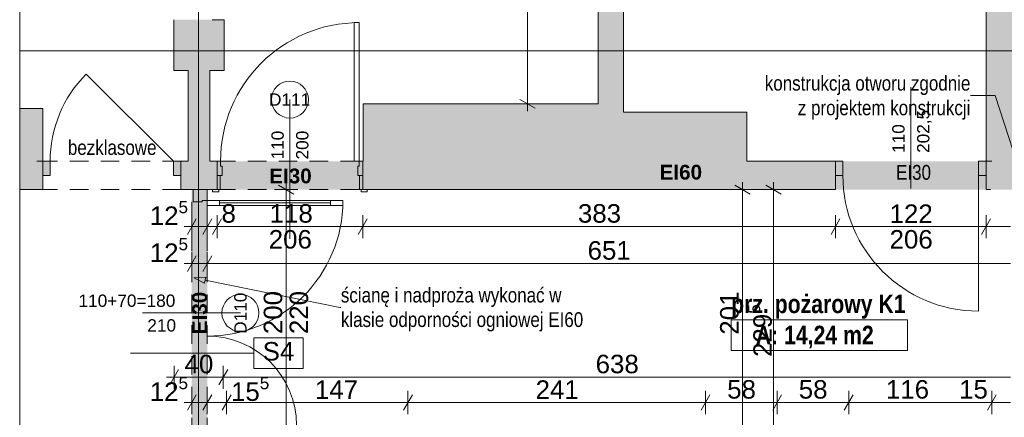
# Paper-space layout 'A-38 RZUT - PIĘTRO 8' of a CAD drawing. Header units: millimetres. Extents: x 0 to 800, y 0 to 500.
# Tile 20 of 22: x 550 to 710, y 271 to 336. Entities that reach past the tile are written whole.
import ezdxf
from ezdxf.xclip import XClip

# ---------------------------------------------------------------- set-up
doc = ezdxf.new("R2010")
doc.units = ezdxf.units.MM
doc.header["$MEASUREMENT"] = 0
doc.header["$XCLIPFRAME"] = 0
for name, pattern in [('DASHDOTX2', [1000, 500, -250, 0, -250]), ('Przer. długie kreski', [2.5, 1.5, -1]), ('PRZERYWANA_DU_A', [550, 350, -200])]:
    doc.linetypes.add(name, pattern=pattern)
for name, color, linetype, lineweight in [('0_Nr_pióra__2', 8, 'Continuous', 13), ('A_strefy_Nr_pióra__1', 7, 'Continuous', 20), ('A_wymiary_Nr_pióra__1', 7, 'Continuous', 20), ('A_wymiary_Nr_pióra__2', 8, 'Continuous', 13), ('A_ściany_Nr_pióra__1', 7, 'Continuous', 20), ('Drzwi Archicad_Nr_pióra__1', 7, 'Continuous', 20), ('Drzwi Archicad_Nr_pióra__3', 252, 'Continuous', 13), ('Znaczniki drzwi Archicada_Nr_pióra__3', 252, 'Continuous', 13)]:
    doc.layers.add(name, color=color, linetype=linetype, lineweight=lineweight)
for name, color, linetype, lineweight, true_color in [('A_opis ścian_Nr_pióra__19', 7, 'Continuous', 5, 0x191919), ('A_opis_Nr_pióra__10', 7, 'Continuous', 13, 0x4b4b4b), ('A_opis_Nr_pióra__255', 7, 'Continuous', 15, 0x242424), ('A_opis_Nr_pióra__8', 7, 'Continuous', 13, 0x4c4c4c), ('A_osie_Nr_pióra__16', 7, 'Continuous', 5, 0x0f0f0f), ('A_ppoż proj_Nr_pióra__8', 7, 'Continuous', 13, 0x4c4c4c), ('A_ppoż_Nr_pióra__8', 7, 'Continuous', 13, 0x4c4c4c), ('A_ściany proj_Nr_pióra__21', 7, 'Continuous', 5, 0xb0b0b0), ('A_ściany_Nr_pióra__10', 7, 'Continuous', 13, 0x4b4b4b)]:
    doc.layers.add(name, color=color, linetype=linetype, lineweight=lineweight, true_color=true_color)
for name, color, linetype in [('A_podrys', 7, 'Continuous'), ('A_ppoż', 7, 'Continuous'), ('A_ppoż proj', 7, 'Continuous'), ('A_ściany', 7, 'Continuous'), ('Drzwi Archicad', 7, 'Continuous')]:
    doc.layers.add(name, color=color, linetype=linetype)
doc.styles.add('STYL_AUTOMATYCZNY_1', font='arial.ttf')
doc.styles.add('STYL_AUTOMATYCZNY_2', font='ARIALN.TTF')
doc.styles.add('STYL_AUTOMATYCZNY_3', font='arial.ttf')
doc.styles.add('STYL_AUTOMATYCZNY_4', font='arial.ttf')
doc.styles.add('STYL_AUTOMATYCZNY_5', font='arial.ttf')
doc.styles.add('STYL_AUTOMATYCZNY_6', font='ARIALN.TTF')

# ---------------------------------------------------------------- blocks, each defined once
blk = doc.blocks.new('Rysunek_2_2', base_point=(-3499.63, -631.4))
at = {"layer": 'A_ppoż', "linetype": 'Continuous', "lineweight": 0, "true_color": 0x121212}
blk.add_hatch(color=250, dxfattribs=at).paths.add_polyline_path([(706.6, 312.85), (682.18, 312.85), (682.18, 308.25), (706.6, 308.25)])
at = {"layer": 'A_ppoż proj', "linetype": 'Continuous', "lineweight": 0, "true_color": 0x121212}
for points in [[(581.96, 312.85), (581.96, 308.25), (605.56, 308.25), (605.56, 312.85)], [(580.36, 308.25), (577.86, 308.25), (577.86, 268.25), (580.36, 268.25)]]:
    blk.add_hatch(color=250, dxfattribs=at).paths.add_polyline_path(points)
at = {"layer": 'A_ściany', "linetype": 'Continuous', "lineweight": 0, "true_color": 0x000000}
for points in [[(706.6, 446.37), (706.6, 308.25), (718.1, 308.25), (718.1, 446.37)], [(647.82, 322.17), (647.82, 344.65), (643.74, 344.65), (643.74, 322.17)], [(583.1, 327.55), (583.1, 335.81), (574.96, 335.81), (574.96, 327.55)], [(580.8, 312.85), (580.8, 327.55), (577.26, 327.55), (577.26, 312.85)], [(553.7, 321.43), (549.97, 321.43), (549.97, 308.25), (553.7, 308.25)], [(647.82, 322.17), (605.66, 322.17), (605.66, 308.25), (647.82, 308.25)], [(667.82, 320.79), (647.82, 320.79), (647.82, 308.25), (667.82, 308.25)], [(576.1, 312.85), (576.1, 308.25), (581.96, 308.25), (581.96, 312.85)], [(605.66, 312.85), (605.56, 312.85), (605.56, 308.25), (605.66, 308.25)], [(682.18, 312.85), (667.82, 312.85), (667.82, 308.25), (682.18, 308.25)], [(706.58, 308.25), (706.6, 308.25), (706.6, 312.85), (706.58, 312.85)]]:
    blk.add_hatch(color=18, dxfattribs=at).paths.add_polyline_path(points)
at = {"layer": 'Drzwi Archicad', "linetype": 'Continuous', "lineweight": 0, "true_color": 0xfdfdfd}
for points in [[(553.7, 310.55), (554.9, 310.55), (554.9, 312.85), (553.7, 312.85)], [(576.1, 312.85), (574.9, 312.85), (574.9, 310.55), (576.1, 310.55)], [(682.18, 312.85), (682.18, 310.55), (683.38, 310.55), (683.38, 312.85)], [(706.58, 310.55), (706.58, 312.85), (705.38, 312.85), (705.38, 310.55)]]:
    blk.add_hatch(color=7, dxfattribs=at).paths.add_polyline_path(points)
at = {"layer": '0_Nr_pióra__2', "color": 8, "linetype": 'PRZERYWANA_DU_A', "lineweight": 13, "ltscale": 2, "flags": 128}
blk.add_lwpolyline([(549.97, 454.37), (549.97, 136.75)], dxfattribs=at)
at = {"layer": 'A_opis ścian_Nr_pióra__19', "color": 250, "linetype": 'Continuous', "lineweight": 5, "ltscale": 2, "true_color": 0x191919}
for p, q in [((595.91, 284.21), (587.91, 284.21)), ((587.91, 284.21), (587.91, 279.26)), ((595.91, 279.26), (595.91, 284.21)), ((587.91, 281.75), (567.91, 281.75)), ((587.91, 279.26), (595.91, 279.26))]:
    blk.add_line(p, q, dxfattribs=at)
at = {"layer": 'A_opis_Nr_pióra__255', "color": 250, "linetype": 'Continuous', "lineweight": 15, "ltscale": 2, "true_color": 0x242424}
for p, q in [((708.06, 323.5), (704.04, 323.5)), ((713.71, 306.06), (708.06, 323.5)), ((578.2, 293.97), (580.12, 294.08)), ((578.2, 293.97), (579.92, 293.1)), ((580.12, 294.08), (579.92, 293.1)), ((580.02, 293.59), (601.86, 289.14)), ((601.86, 289.14), (602.02, 289.14))]:
    blk.add_line(p, q, dxfattribs=at)
at = {"layer": 'A_osie_Nr_pióra__16', "color": 250, "linetype": 'DASHDOTX2', "lineweight": 5, "ltscale": 2, "true_color": 0x0f0f0f}
for p, q in [((578.96, 425.66), (578.96, 126.75)), ((727.4, 330.75), (549.97, 330.75))]:
    blk.add_line(p, q, dxfattribs=at)
at = {"layer": 'A_strefy_Nr_pióra__1', "color": 7, "linetype": 'Continuous', "lineweight": 20, "ltscale": 2}
for p, q in [((665.27, 287.11), (665.27, 282.17)), ((665.27, 287.11), (693.83, 287.11)), ((693.83, 287.11), (693.83, 282.17)), ((665.27, 282.17), (693.83, 282.17))]:
    blk.add_line(p, q, dxfattribs=at)
at = {"layer": 'A_wymiary_Nr_pióra__1', "color": 7, "linetype": 'Continuous', "lineweight": 20, "ltscale": 2}
for p, q in [((631, 322.89), (633.5, 321.45)), ((594.41, 307.53), (591.91, 308.97)), ((668.37, 307.53), (665.87, 308.97)), ((673.37, 307.53), (670.87, 308.97)), ((578.59, 303.5), (577.14, 301)), ((581.09, 303.5), (579.64, 301)), ((582.68, 303.5), (581.24, 301)), ((606.28, 303.5), (604.84, 301)), ((682.9, 303.5), (681.46, 301)), ((707.3, 303.5), (705.86, 301)), ((578.59, 297.5), (577.14, 295)), ((581.09, 297.5), (579.64, 295)), ((575.72, 279.08), (574.28, 276.58)), ((583.69, 279.08), (582.24, 276.58)), ((578.59, 274.97), (577.14, 272.47)), ((581.09, 274.97), (579.64, 272.47)), ((584.22, 274.97), (582.78, 272.47)), ((613.62, 274.97), (612.18, 272.47)), ((661.84, 274.97), (660.4, 272.47)), ((673.44, 274.97), (672, 272.47)), ((685.04, 274.97), (683.6, 272.47)), ((708.24, 274.97), (706.8, 272.47))]:
    blk.add_line(p, q, dxfattribs=at)
at = {"layer": 'A_wymiary_Nr_pióra__2', "color": 8, "linetype": 'Continuous', "lineweight": 13, "ltscale": 2}
for p, q in [((632.25, 322.17), (632.25, 438.57)), ((634.12, 322.17), (630.37, 322.17)), ((632.25, 320.95), (632.25, 322.17)), ((595.03, 308.25), (591.28, 308.25)), ((593.16, 308.25), (593.16, 309.47)), ((593.16, 268.25), (593.16, 308.25)), ((668.99, 308.25), (665.24, 308.25)), ((667.12, 308.25), (667.12, 309.47)), ((667.12, 268.07), (667.12, 308.25)), ((673.99, 308.25), (670.24, 308.25)), ((672.12, 308.25), (672.12, 309.47)), ((672.12, 262.37), (672.12, 308.25)), ((577.86, 300.37), (577.86, 304.12)), ((580.36, 300.37), (580.36, 304.12)), ((581.96, 300.37), (581.96, 304.12)), ((605.56, 300.37), (605.56, 304.12)), ((682.18, 300.37), (682.18, 304.12)), ((706.58, 300.37), (706.58, 304.12)), ((576.64, 302.25), (577.86, 302.25)), ((577.86, 302.25), (580.36, 302.25)), ((580.36, 302.25), (581.96, 302.25)), ((581.96, 302.25), (605.56, 302.25)), ((605.56, 302.25), (682.18, 302.25)), ((682.18, 302.25), (706.58, 302.25)), ((706.58, 302.25), (710.52, 302.25)), ((577.86, 294.37), (577.86, 298.12)), ((580.36, 294.37), (580.36, 298.12)), ((576.64, 296.25), (577.86, 296.25)), ((577.86, 296.25), (580.36, 296.25)), ((580.36, 296.25), (710.52, 296.25)), ((575, 275.95), (575, 279.7)), ((582.96, 275.95), (582.96, 279.7)), ((573.78, 277.83), (575, 277.83)), ((575, 277.83), (582.96, 277.83)), ((582.96, 277.83), (710.52, 277.83)), ((577.86, 271.85), (577.86, 275.6)), ((580.36, 271.85), (580.36, 275.6)), ((583.5, 271.85), (583.5, 275.6)), ((612.9, 271.85), (612.9, 275.6)), ((661.12, 271.85), (661.12, 275.6)), ((672.72, 271.85), (672.72, 275.6)), ((684.32, 271.85), (684.32, 275.6)), ((707.52, 271.85), (707.52, 275.6)), ((576.64, 273.72), (577.86, 273.72)), ((577.86, 273.72), (580.36, 273.72)), ((580.36, 273.72), (583.5, 273.72)), ((583.5, 273.72), (612.9, 273.72)), ((612.9, 273.72), (661.12, 273.72)), ((661.12, 273.72), (672.72, 273.72)), ((672.72, 273.72), (684.32, 273.72)), ((684.32, 273.72), (707.52, 273.72)), ((707.52, 273.72), (710.52, 273.72))]:
    blk.add_line(p, q, dxfattribs=at)
at = {"layer": 'A_ściany proj_Nr_pióra__21', "color": 253, "linetype": 'Continuous', "lineweight": 5, "ltscale": 2, "true_color": 0xb0b0b0}
for p, q in [((578.06, 308.25), (577.86, 308.25)), ((578.11, 308.25), (578.06, 308.25)), ((578.36, 308.25), (578.11, 308.25)), ((579.86, 308.25), (578.36, 308.25)), ((580.11, 308.25), (579.86, 308.25)), ((580.36, 308.25), (580.11, 308.25))]:
    blk.add_line(p, q, dxfattribs=at)
at = {"layer": 'A_ściany_Nr_pióra__1', "color": 7, "linetype": 'Continuous', "lineweight": 20, "ltscale": 2}
for p, q in [((553.7, 312.85), (552.76, 312.85)), ((553.7, 312.85), (553.7, 310.55)), ((576.1, 312.85), (577.04, 312.85)), ((576.1, 312.85), (576.1, 310.55)), ((581.96, 312.85), (581.96, 310.55)), ((605.56, 312.85), (605.56, 310.55)), ((682.18, 312.85), (681.24, 312.85)), ((682.18, 312.85), (682.18, 310.55)), ((706.58, 312.85), (707.52, 312.85)), ((706.58, 312.85), (706.58, 310.55)), ((553.7, 310.55), (553.7, 308.25)), ((576.1, 310.55), (576.1, 308.25)), ((581.96, 310.55), (581.96, 308.25)), ((605.56, 310.55), (605.56, 308.25)), ((682.18, 310.55), (682.18, 308.25)), ((706.58, 310.55), (706.58, 308.25)), ((553.7, 308.25), (552.96, 308.25)), ((576.1, 308.25), (576.84, 308.25)), ((581.96, 308.25), (581.22, 308.25)), ((605.56, 308.25), (606.3, 308.25)), ((682.18, 308.25), (681.44, 308.25)), ((706.58, 308.25), (707.32, 308.25))]:
    blk.add_line(p, q, dxfattribs=at)
at = {"layer": 'A_ściany_Nr_pióra__1', "color": 7, "linetype": 'Continuous', "lineweight": 20, "ltscale": 2, "flags": 128}
for points in [[(706.6, 446.37), (706.6, 308.25)], [(706.6, 446.37), (706.6, 308.25)], [(643.74, 344.65), (643.74, 322.17)], [(647.82, 322.17), (647.82, 344.65)], [(574.96, 335.81), (574.96, 327.55)], [(583.1, 335.81), (581.14, 335.81)], [(583.1, 327.55), (583.1, 335.81)], [(574.96, 327.55), (577.26, 327.55)], [(577.26, 327.55), (577.26, 312.85)], [(580.8, 327.55), (583.1, 327.55)], [(580.8, 312.85), (580.8, 327.55)], [(553.7, 321.43), (549.97, 321.43)], [(553.7, 312.85), (553.7, 321.43)], [(643.74, 322.17), (605.66, 322.17)], [(605.66, 322.17), (605.66, 312.85)], [(647.82, 320.79), (647.82, 322.17)], [(667.82, 320.79), (647.82, 320.79)], [(667.82, 312.85), (667.82, 320.79)], [(577.26, 312.85), (576.1, 312.85)], [(581.96, 312.85), (580.8, 312.85)], [(605.66, 312.85), (605.56, 312.85)], [(682.18, 312.85), (667.82, 312.85)], [(682.18, 308.25), (682.18, 312.85)], [(706.6, 312.85), (706.58, 312.85)], [(549.97, 308.25), (553.7, 308.25)], [(576.1, 308.25), (581.96, 308.25)], [(605.56, 308.25), (605.66, 308.25)], [(605.66, 308.25), (647.82, 308.25)], [(647.82, 308.25), (667.82, 308.25)], [(667.82, 308.25), (682.18, 308.25)], [(706.58, 308.25), (706.6, 308.25)]]:
    blk.add_lwpolyline(points, dxfattribs=at)
at = {"layer": 'A_ściany_Nr_pióra__10', "color": 251, "linetype": 'Przer. długie kreski', "lineweight": 13, "ltscale": 2, "true_color": 0x4b4b4b}
for p, q in [((576.1, 312.85), (553.7, 312.85)), ((576.1, 308.25), (553.7, 308.25))]:
    blk.add_line(p, q, dxfattribs=at)
at = {"layer": 'Drzwi Archicad_Nr_pióra__1', "color": 7, "linetype": 'Continuous', "lineweight": 20, "ltscale": 2}
for p, q in [((574.9, 312.85), (560.76, 326.99)), ((553.7, 312.85), (552.76, 312.85)), ((553.7, 312.85), (552.76, 312.85)), ((554.9, 312.85), (553.7, 312.85)), ((553.7, 312.85), (553.7, 310.55)), ((553.7, 312.85), (553.7, 310.55)), ((553.7, 312.85), (553.7, 310.55)), ((554.9, 310.55), (554.9, 312.85)), ((576.1, 312.85), (574.9, 312.85)), ((574.9, 312.85), (574.9, 310.55)), ((576.1, 310.55), (576.1, 312.85)), ((576.1, 312.85), (576.1, 310.55)), ((576.1, 312.85), (576.1, 310.55)), ((576.1, 312.85), (577.04, 312.85)), ((576.1, 312.85), (577.04, 312.85)), ((682.18, 312.85), (681.24, 312.85)), ((682.18, 312.85), (681.24, 312.85)), ((682.18, 312.85), (683.38, 312.85)), ((682.18, 310.55), (682.18, 312.85)), ((682.18, 312.85), (682.18, 310.55)), ((682.18, 312.85), (682.18, 310.55)), ((683.38, 312.85), (683.38, 310.55)), ((705.38, 310.55), (705.38, 312.85)), ((705.38, 312.85), (706.58, 312.85)), ((706.58, 312.85), (706.58, 310.55)), ((706.58, 312.85), (706.58, 310.55)), ((706.58, 312.85), (706.58, 310.55)), ((706.58, 312.85), (707.52, 312.85)), ((706.58, 312.85), (707.52, 312.85)), ((553.7, 310.55), (554.9, 310.55)), ((553.7, 310.55), (553.7, 308.25)), ((553.7, 310.55), (553.7, 308.25)), ((574.9, 310.55), (576.1, 310.55)), ((576.1, 310.55), (576.1, 308.25)), ((576.1, 310.55), (576.1, 308.25)), ((683.38, 310.55), (682.18, 310.55)), ((682.18, 310.55), (682.18, 308.25)), ((682.18, 310.55), (682.18, 308.25)), ((706.58, 310.55), (705.38, 310.55)), ((705.38, 310.55), (705.38, 288.55)), ((706.58, 310.55), (706.58, 308.25)), ((706.58, 310.55), (706.58, 308.25)), ((553.7, 308.25), (552.96, 308.25)), ((553.7, 308.25), (552.96, 308.25)), ((576.1, 308.25), (576.84, 308.25)), ((576.1, 308.25), (576.84, 308.25)), ((682.18, 308.25), (681.44, 308.25)), ((682.18, 308.25), (681.44, 308.25)), ((706.58, 308.25), (707.32, 308.25)), ((706.58, 308.25), (707.32, 308.25))]:
    blk.add_line(p, q, dxfattribs=at)
for centre, radius, start, end in [((574.9, 312.85), 20, 135, 180), ((705.38, 310.55), 22, 180, 270)]:
    blk.add_arc(centre, radius, start, end, dxfattribs=at)
at = {"layer": 'Drzwi Archicad_Nr_pióra__3', "color": 252, "linetype": 'Continuous', "lineweight": 13, "ltscale": 2}
for p, q in [((604.2, 312.85), (604.2, 335.33)), ((604.2, 335.33), (605, 335.33)), ((605, 335.33), (605, 312.85)), ((582.52, 312.85), (581.96, 312.85)), ((581.96, 312.85), (581.96, 310.55)), ((581.96, 312.85), (581.96, 310.55)), ((581.96, 312.85), (581.96, 310.55)), ((582.52, 312.05), (582.52, 312.85)), ((605, 312.85), (604.2, 312.85)), ((605.56, 312.85), (605, 312.85)), ((605, 312.85), (605, 312.05)), ((605.56, 310.55), (605.56, 312.85)), ((605.56, 312.85), (605.56, 310.55)), ((605.56, 312.85), (605.56, 310.55)), ((582.76, 312.05), (582.52, 312.05)), ((582.76, 310.55), (582.76, 312.05)), ((605, 312.05), (604.76, 312.05)), ((604.76, 312.05), (604.76, 310.55)), ((581.96, 308.25), (581.96, 310.55)), ((581.96, 310.55), (582.46, 310.55)), ((581.96, 310.55), (582.76, 310.55)), ((581.96, 310.55), (581.96, 308.25)), ((581.96, 310.55), (581.96, 308.25)), ((582.46, 310.55), (582.46, 308.25)), ((604.76, 310.55), (605.56, 310.55)), ((605.06, 308.25), (605.06, 310.55)), ((605.06, 310.55), (605.56, 310.55)), ((605.56, 310.55), (605.56, 308.25)), ((605.56, 310.55), (605.56, 308.25)), ((605.56, 310.55), (605.56, 308.25)), ((578.06, 308.25), (577.86, 308.25)), ((578.06, 308.25), (580.36, 308.25)), ((578.06, 306.25), (578.06, 308.25)), ((578.11, 308.25), (578.06, 308.25)), ((578.11, 308.25), (578.06, 308.25)), ((578.36, 308.25), (578.11, 308.25)), ((578.36, 308.25), (578.11, 308.25)), ((579.86, 308.25), (578.36, 308.25)), ((579.86, 308.25), (578.36, 308.25)), ((580.11, 308.25), (579.86, 308.25)), ((580.11, 308.25), (579.86, 308.25)), ((580.36, 308.25), (580.11, 308.25)), ((580.36, 308.25), (580.11, 308.25)), ((580.36, 308.25), (580.36, 306.49)), ((581.22, 307.87), (581.22, 308.25)), ((581.22, 308.25), (582.22, 308.25)), ((581.96, 308.25), (581.22, 308.25)), ((581.96, 308.25), (581.22, 308.25)), ((582.46, 308.25), (581.96, 308.25)), ((582.22, 308.25), (582.22, 307.87)), ((605.56, 308.25), (605.06, 308.25)), ((605.3, 308.25), (606.3, 308.25)), ((605.3, 307.87), (605.3, 308.25)), ((605.56, 308.25), (606.3, 308.25)), ((605.56, 308.25), (606.3, 308.25)), ((606.3, 308.25), (606.3, 307.87)), ((580.36, 306.49), (579.56, 306.49)), ((579.56, 306.49), (579.56, 306.25)), ((582.36, 306.49), (580.36, 306.49)), ((580.36, 306.49), (580.36, 305.69)), ((582.22, 307.87), (581.22, 307.87)), ((582.36, 305.69), (582.36, 306.49)), ((602.36, 306.49), (600.36, 306.49)), ((600.36, 306.49), (600.36, 305.69)), ((602.36, 305.69), (602.36, 306.49)), ((606.3, 307.87), (605.3, 307.87)), ((579.56, 306.25), (578.06, 306.25)), ((580.36, 305.69), (582.36, 305.69)), ((600.36, 306.09), (582.36, 306.09)), ((600.36, 305.69), (602.36, 305.69))]:
    blk.add_line(p, q, dxfattribs=at)
at = {"layer": 'Drzwi Archicad_Nr_pióra__3', "color": 252, "linetype": 'Przer. długie kreski', "lineweight": 13, "ltscale": 2}
for p, q in [((581.96, 312.85), (605.56, 312.85)), ((577.86, 268.25), (577.86, 308.25)), ((580.36, 268.25), (580.36, 308.25)), ((581.96, 308.25), (605.56, 308.25))]:
    blk.add_line(p, q, dxfattribs=at)
at = {"layer": 'Drzwi Archicad_Nr_pióra__3', "color": 252, "linetype": 'Continuous', "lineweight": 13, "ltscale": 2, "flags": 128}
for points in [[(600.36, 306.49), (582.36, 306.49), (582.36, 306.09), (600.36, 306.09)], [(600.36, 306.09), (582.36, 306.09), (582.36, 305.69), (600.36, 305.69)]]:
    blk.add_lwpolyline(points, close=True, dxfattribs=at)
at = {"layer": 'Drzwi Archicad_Nr_pióra__3', "color": 252, "linetype": 'Continuous', "lineweight": 13, "ltscale": 2}
for centre, radius, start, end in [((605, 312.85), 22.48, 90, 180), ((580.36, 306.49), 22, 270, 0), ((580.36, 270.01), 14.48, 0, 90)]:
    blk.add_arc(centre, radius, start, end, dxfattribs=at)
at = {"layer": 'Znaczniki drzwi Archicada_Nr_pióra__3', "color": 252, "linetype": 'Continuous', "lineweight": 13, "ltscale": 2}
for p, q in [((694.38, 308.42), (694.38, 324.85)), ((593.76, 322.85), (593.76, 300.25)), ((585.74, 288.25), (569.86, 288.25))]:
    blk.add_line(p, q, dxfattribs=at)
at = {"layer": 'Znaczniki drzwi Archicada_Nr_pióra__3', "color": 252, "linetype": 'Continuous', "lineweight": 13, "ltscale": 2, "flags": 128}
for points in [[(596.76, 322.85, 1), (590.76, 322.85, 1)], [(585.74, 285.25, 1), (585.74, 291.25, 1)]]:
    blk.add_lwpolyline(points, format="xyb", close=True, dxfattribs=at)
at = {"layer": 'A_opis ścian_Nr_pióra__19', "color": 250, "linetype": 'Continuous', "lineweight": 5, "true_color": 0x191919, "insert": (591.91, 283.53), "char_height": 3, "attachment_point": 2, "style": 'STYL_AUTOMATYCZNY_1'}
blk.add_mtext('\\A1;{\\pqc;\\fArial|b0|i0|c238|p0;\\W1.000000;S4}', dxfattribs=at)
at = {"layer": 'A_opis_Nr_pióra__10', "color": 251, "linetype": 'Continuous', "lineweight": 13, "true_color": 0x4b4b4b, "insert": (602.02, 288.8), "char_height": 2.4, "width": 40.9851, "attachment_point": 4, "line_spacing_factor": 0.992932, "style": 'STYL_AUTOMATYCZNY_2'}
blk.add_mtext('\\A1;{\\pql;\\fArial Narrow|b0|i0|c238|p0;\\W1.000000;ścianę i nadproża wykonać w klasie odporności ogniowej EI60}', dxfattribs=at)
at = {"layer": 'A_opis_Nr_pióra__8', "color": 251, "linetype": 'Continuous', "lineweight": 13, "true_color": 0x4c4c4c, "insert": (704.04, 323.15), "char_height": 2.4, "width": 33.909, "attachment_point": 6, "line_spacing_factor": 0.996837, "style": 'STYL_AUTOMATYCZNY_2'}
blk.add_mtext('\\A1;{\\pqr;\\fArial Narrow|b0|i0|c238|p0;\\W1.000000;konstrukcja otworu zgodnie z projektem konstrukcji}', dxfattribs=at)
at = {"layer": 'A_ppoż proj_Nr_pióra__8', "color": 251, "linetype": 'Continuous', "lineweight": 13, "true_color": 0x4c4c4c, "char_height": 2.4, "attachment_point": 5, "style": 'STYL_AUTOMATYCZNY_3'}
for s, insert in [('\\A1;{\\pqc;\\fArial|b1|i0|c238|p0;\\W1.000000;EI30}', (593.85, 310.45)), ('\\A1;{\\pqc;\\fArial|b1|i0|c238|p0;\\W1.000000;EI60}', (657.11, 311.06))]:
    blk.add_mtext(s, dxfattribs=dict(at, insert=insert))
at = {"layer": 'A_ppoż proj_Nr_pióra__8', "color": 251, "linetype": 'Continuous', "lineweight": 13, "true_color": 0x4c4c4c, "insert": (579.16, 288.24), "char_height": 2.4, "attachment_point": 5, "rotation": 90, "style": 'STYL_AUTOMATYCZNY_3'}
blk.add_mtext('\\A1;{\\pqc;\\fArial|b1|i0|c238|p0;\\W1.000000;EI30}', dxfattribs=at)
at = {"layer": 'A_ppoż_Nr_pióra__8', "color": 251, "linetype": 'Continuous', "lineweight": 13, "true_color": 0x4c4c4c, "char_height": 2.4, "attachment_point": 5, "style": 'STYL_AUTOMATYCZNY_2'}
for s, insert in [('\\A1;{\\pqc;\\fArial Narrow|b0|i0|c238|p0;\\W1.000000;bezklasowe}', (564.96, 315.06)), ('\\A1;{\\pqc;\\fArial Narrow|b0|i0|c238|p0;\\W1.000000;EI30}', (694.83, 311.03))]:
    blk.add_mtext(s, dxfattribs=dict(at, insert=insert))
at = {"layer": 'A_strefy_Nr_pióra__1', "color": 7, "linetype": 'Continuous', "lineweight": 20, "char_height": 3, "attachment_point": 1, "style": 'STYL_AUTOMATYCZNY_6'}
for s, insert in [('\\A1;{\\pql;\\fArial Narrow|b1|i0|c238|p0;\\W1.000000;prz. pożarowy K1}', (665.27, 291.22)), ('\\A1;{\\pql;\\fArial Narrow|b1|i0|c238|p0;\\W1.000000;A: 14,24 m2}', (669.27, 286.18))]:
    blk.add_mtext(s, dxfattribs=dict(at, insert=insert))
at = {"layer": 'A_wymiary_Nr_pióra__1', "color": 7, "linetype": 'Continuous', "lineweight": 20, "char_height": 3, "attachment_point": 7, "style": 'STYL_AUTOMATYCZNY_1'}
for s, insert in [('\\A1;{\\pql;\\fArial|b0|i0|c238|p0;\\W1.000000;12\\fArial|b0|i0|c238|p0;\\W1.000000;\\A1{\\H.66x;\\S5^  ;}}', (571.05, 301.65)), ('\\A1;{\\pql;\\fArial|b0|i0|c238|p0;\\W1.000000;12\\fArial|b0|i0|c238|p0;\\W1.000000;\\A1{\\H.66x;\\S5^  ;}}', (571.05, 295.65)), ('\\A1;{\\pql;\\fArial|b0|i0|c238|p0;\\W1.000000;12\\fArial|b0|i0|c238|p0;\\W1.000000;\\A1{\\H.66x;\\S5^  ;}}', (571.05, 273.12)), ('\\A1;{\\pql;\\fArial|b0|i0|c238|p0;\\W1.000000;15\\fArial|b0|i0|c238|p0;\\W1.000000;\\A1{\\H.66x;\\S5^  ;}}', (584.22, 273.11))]:
    blk.add_mtext(s, dxfattribs=dict(at, insert=insert))
at = {"layer": 'A_wymiary_Nr_pióra__1', "color": 7, "linetype": 'Continuous', "lineweight": 20, "char_height": 3, "attachment_point": 7, "style": 'STYL_AUTOMATYCZNY_5'}
for s, insert, width in [('\\A1;{\\pql;\\fArial|b0|i0|c238|p0;\\W1.000000;8}', (582.68, 302.85), 2.2882), ('\\A1;{\\pql;\\fArial|b0|i0|c238|p0;\\W1.000000;118}', (590.48, 302.85), 6.5592), ('\\A1;{\\pql;\\fArial|b0|i0|c238|p0;\\W1.000000;383}', (640.44, 302.85), 6.8645), ('\\A1;{\\pql;\\fArial|b0|i0|c238|p0;\\W1.000000;122}', (690.95, 302.85), 6.8645), ('\\A1;{\\pql;\\fArial|b0|i0|c238|p0;\\W1.000000;206}', (590.33, 298.65), 6.8645), ('\\A1;{\\pql;\\fArial|b0|i0|c238|p0;\\W1.000000;206}', (690.95, 298.65), 6.8645), ('\\A1;{\\pql;\\fArial|b0|i0|c238|p0;\\W1.000000;651}', (642.01, 296.85), 6.8645), ('\\A1;{\\pql;\\fArial|b0|i0|c238|p0;\\W1.000000;40}', (576.69, 278.43), 4.5763), ('\\A1;{\\pql;\\fArial|b0|i0|c238|p0;\\W1.000000;638}', (643.31, 278.43), 6.8645), ('\\A1;{\\pql;\\fArial|b0|i0|c238|p0;\\W1.000000;147}', (597.81, 274.32), 6.8645), ('\\A1;{\\pql;\\fArial|b0|i0|c238|p0;\\W1.000000;241}', (633.58, 274.32), 6.8645), ('\\A1;{\\pql;\\fArial|b0|i0|c238|p0;\\W1.000000;58}', (664.63, 274.32), 4.5763), ('\\A1;{\\pql;\\fArial|b0|i0|c238|p0;\\W1.000000;58}', (676.23, 274.32), 4.5763), ('\\A1;{\\pql;\\fArial|b0|i0|c238|p0;\\W1.000000;116}', (690.35, 274.32), 6.5592), ('\\A1;{\\pql;\\fArial|b0|i0|c238|p0;\\W1.000000;15}', (702.22, 274.32), 4.5763)]:
    blk.add_mtext(s, dxfattribs=dict(at, insert=insert, width=width))
at = {"layer": 'A_wymiary_Nr_pióra__1', "color": 7, "linetype": 'Continuous', "lineweight": 20, "char_height": 3, "attachment_point": 7, "rotation": 90, "style": 'STYL_AUTOMATYCZNY_1'}
for s, insert in [('\\A1;{\\pql;\\fArial|b0|i0|c238|p0;\\W1.000000;229\\fArial|b0|i0|c238|p0;\\W1.000000;\\A1{\\H.66x;\\S5^  ;}}', (672.74, 281.12)), ('\\A1;{\\pql;\\fArial|b0|i0|c238|p0;\\W1.000000;44\\fArial|b0|i0|c238|p0;\\W1.000000;\\A1{\\H.66x;\\S5^  ;}}', (593.75, 260.75))]:
    blk.add_mtext(s, dxfattribs=dict(at, insert=insert))
at = {"layer": 'A_wymiary_Nr_pióra__1', "color": 7, "linetype": 'Continuous', "lineweight": 20, "char_height": 3, "width": 6.8645, "attachment_point": 7, "rotation": 90, "style": 'STYL_AUTOMATYCZNY_5'}
for s, insert in [('\\A1;{\\pql;\\fArial|b0|i0|c238|p0;\\W1.000000;200}', (592.56, 284.82)), ('\\A1;{\\pql;\\fArial|b0|i0|c238|p0;\\W1.000000;220}', (596.76, 284.82)), ('\\A1;{\\pql;\\fArial|b0|i0|c238|p0;\\W1.000000;201}', (666.52, 284.73))]:
    blk.add_mtext(s, dxfattribs=dict(at, insert=insert))
at = {"layer": 'Znaczniki drzwi Archicada_Nr_pióra__3', "color": 252, "linetype": 'Continuous', "lineweight": 13, "char_height": 2, "attachment_point": 7, "style": 'STYL_AUTOMATYCZNY_4'}
for s, insert in [('\\A1;{\\pql;\\fArial CE|b0|i0|c238|p0;\\W1.000000;D111}', (590.38, 321.85)), ('\\A1;{\\pql;\\fArial CE|b0|i0|c238|p0;\\W1.000000;110+70=180}', (559.5, 289.21)), ('\\A1;{\\pql;\\fArial CE|b0|i0|c238|p0;\\W1.000000;210}', (570.65, 285.21))]:
    blk.add_mtext(s, dxfattribs=dict(at, insert=insert))
at = {"layer": 'Znaczniki drzwi Archicada_Nr_pióra__3', "color": 252, "linetype": 'Continuous', "lineweight": 13, "char_height": 2, "attachment_point": 7, "rotation": 90}
for s, insert, style in [('\\A1;{\\pql;\\pt2;\\fArial|b0|i0|c238|p0;\\W1.000000;202,5}', (697.77, 314.2), 'STYL_AUTOMATYCZNY_1'), ('\\A1;{\\pql;\\fArial CE|b0|i0|c238|p0;\\W1.000000;110}', (592.79, 313.14), 'STYL_AUTOMATYCZNY_4'), ('\\A1;{\\pql;\\fArial CE|b0|i0|c238|p0;\\W1.000000;200}', (596.79, 313.14), 'STYL_AUTOMATYCZNY_4'), ('\\A1;{\\pql;\\pt2;\\fArial|b0|i0|c238|p0;\\W1.000000;110}', (693.41, 314.2), 'STYL_AUTOMATYCZNY_1'), ('\\A1;{\\pql;\\fArial CE|b0|i0|c238|p0;\\W1.000000;D110}', (586.77, 284.87), 'STYL_AUTOMATYCZNY_4')]:
    blk.add_mtext(s, dxfattribs=dict(at, insert=insert, style=style))

psp = doc.layouts.new('A-38 RZUT - PIĘTRO 8')

# ---------------------------------------------------------------- block references
at = {"layer": 'A_podrys', "color": 37, "linetype": 'Continuous', "lineweight": 5, "true_color": 0x656532}
ref = psp.add_blockref('Rysunek_2_2', (-3499.63, -631.4), dxfattribs=at)
XClip(ref).set_block_clipping_path([(549.9695795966, 126.7487186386), (780.1, 478.1668323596)])

doc.saveas('drawing.dxf')
